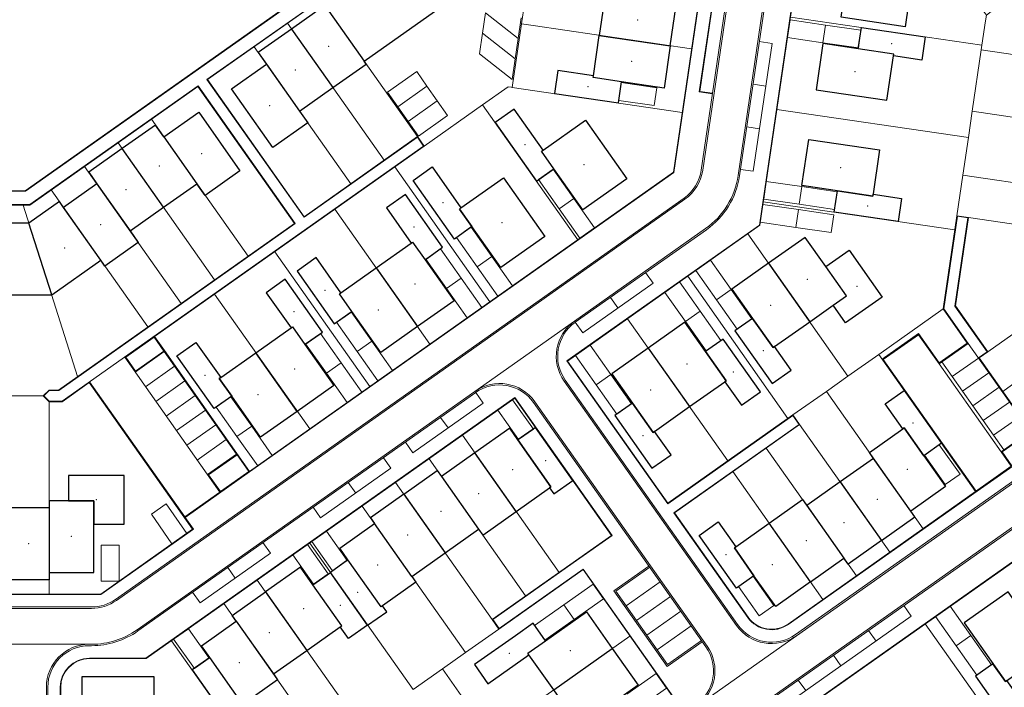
# Model space of a CAD drawing. Extents: x 168554 to 174410, y 515675 to 521218.
# Tile 78 of 110: x 172136 to 172273, y 518700 to 518793. Entities that reach past the tile are written whole.
import ezdxf

# ---------------------------------------------------------------- set-up
doc = ezdxf.new("R2010")
doc.units = 0
doc.header["$MEASUREMENT"] = 0
for name, color, linetype, lineweight in [('Algemeen - Fase 1A - 1070 Ondergrond  ontwerp bijgebouwen', 7, 'Continuous', 30), ('Algemeen - Fase 1A - 1070 Ondergrond  ontwerp hoofdgebouwen', 7, 'Continuous', 30), ('Algemeen - Fase 1A - 1070 Ondergrond - ontwerp', 7, 'Continuous', 9), ('Algemeen - Fase 1A - 1070 Ondergrond ontwerp parkeren eigen terrein', 7, 'Continuous', 13), ('Algemeen - Fase 1A - 1070 Ondergrond ontwerp parkeren eigen terrein appartement', 7, 'Continuous', 13), ('Deelgebied 1A - bijgebouwen', 253, 'Continuous', 9), ('Deelgebied 1A - grondgebonden woningen', 253, 'Continuous', 9)]:
    doc.layers.add(name, color=color, linetype=linetype, lineweight=lineweight)

msp = doc.modelspace()

# ---------------------------------------------------------------- linework, layer by layer
at = {"layer": 'Algemeen - Fase 1A - 1070 Ondergrond  ontwerp bijgebouwen'}
msp.add_line((172184.46, 518708.42), (172179.27, 518715.77), dxfattribs=at)
for points in [[(172250.93, 518796.09), (172256.87, 518795.22), (172256.9, 518795.47), (172259.87, 518795.03), (172259.4, 518791.82), (172250.49, 518793.13)], [(172253.32, 518791.7), (172262.22, 518790.39), (172261.75, 518787.18), (172257.79, 518787.76), (172257.83, 518788), (172252.88, 518788.73)], [(172211, 518785.71), (172210.52, 518782.5), (172219.43, 518781.19), (172219.86, 518784.16), (172215.91, 518784.74), (172215.94, 518784.98)], [(172204.89, 518780.35), (172202.23, 518778.47), (172208, 518770.3), (172210.45, 518772.03), (172208.72, 518774.48), (172208.92, 518774.63)], [(172193.45, 518772.28), (172197.48, 518766.56), (172197.28, 518766.41), (172199.01, 518763.96), (172196.56, 518762.23), (172190.79, 518770.4)], [(172249.97, 518768.94), (172254.92, 518768.22), (172254.95, 518768.46), (172258.91, 518767.88), (172258.44, 518764.67), (172249.54, 518765.98)], [(172189.74, 518768.43), (172187.08, 518766.56), (172190.54, 518761.66), (172190.74, 518761.8), (172192.47, 518759.35), (172194.92, 518761.08)], [(172251.61, 518760.68), (172256.22, 518754.15), (172251.12, 518750.54), (172249.39, 518753), (172251.23, 518754.29), (172248.34, 518758.38)], [(172177.27, 518759.64), (172174.62, 518757.77), (172179.81, 518750.41), (172182.26, 518752.14), (172180.53, 518754.6), (172180.73, 518754.74)], [(172172.98, 518756.62), (172170.33, 518754.74), (172173.79, 518749.84), (172173.99, 518749.98), (172175.72, 518747.53), (172178.17, 518749.26)], [(172238.13, 518751.17), (172235.68, 518749.44), (172240.87, 518742.09), (172243.52, 518743.96), (172241.22, 518747.23), (172241.01, 518747.09)], [(172234.04, 518748.29), (172231.59, 518746.56), (172234.47, 518742.48), (172234.27, 518742.33), (172236.58, 518739.06), (172239.23, 518740.94)], [(172160.52, 518747.82), (172163.98, 518742.92), (172163.78, 518742.78), (172165.51, 518740.33), (172163.06, 518738.6), (172157.87, 518745.95)], [(172259.3, 518741.11), (172264.49, 518733.76), (172262.04, 518732.03), (172259.3, 518735.91), (172259.1, 518735.76), (172256.65, 518739.24)], [(172221.38, 518739.36), (172218.93, 518737.63), (172224.11, 518730.27), (172226.77, 518732.15), (172224.46, 518735.41), (172224.26, 518735.27)], [(172207.87, 518735.95), (172205.42, 518734.22), (172210.03, 518727.68), (172209.83, 518727.54), (172210.41, 518726.72), (172213.06, 518728.59)], [(172150.49, 518729.25), (172142.74, 518729.25), (172142.74, 518725.75), (172146.29, 518725.75), (172146.29, 518722.5), (172150.49, 518722.5)], [(172233.36, 518722.81), (172235.81, 518719.33), (172235.6, 518719.19), (172238.34, 518715.31), (172235.89, 518713.58), (172230.7, 518720.93)], [(172207.53, 518708.67), (172205.08, 518706.94), (172199.36, 518702.91), (172201.23, 518700.25), (172206.95, 518704.29), (172206.81, 518704.49), (172209.26, 518706.22)], [(172162.44, 518703.9), (172159.99, 518702.17), (172164.83, 518695.3), (172165.18, 518694.81), (172167.83, 518696.69), (172167.26, 518697.5), (172167.05, 518697.36)], [(172271.67, 518703.03), (172269.22, 518701.3), (172274.41, 518693.94), (172277.07, 518695.82), (172273.61, 518700.72), (172273.4, 518700.58)]]:
    msp.add_lwpolyline(points, close=True, dxfattribs=at)
for points in [[(172184.46, 518708.42), (172187.12, 518710.29), (172186.54, 518711.11), (172186.34, 518710.96), (172181.72, 518717.5), (172179.27, 518715.77)], [(172184.46, 518708.42), (172181.81, 518706.54), (172180.65, 518708.18), (172180.86, 518708.32), (172176.82, 518714.04), (172179.27, 518715.77)]]:
    msp.add_lwpolyline(points, dxfattribs=at)
at = {"layer": 'Algemeen - Fase 1A - 1070 Ondergrond  ontwerp hoofdgebouwen'}
for p, q in [((172178.51, 518794.78), (172173.86, 518791.5)), ((172178.51, 518794.78), (172183.99, 518787.02)), ((172226.66, 518789.17), (172227.49, 518794.81)), ((172173.86, 518791.5), (172179.62, 518783.33)), ((172216.77, 518790.62), (172226.66, 518789.17)), ((172170.35, 518786.58), (172174.96, 518780.04)), ((172174.96, 518780.04), (172179.62, 518783.33)), ((172156.04, 518776.48), (172160.65, 518769.94)), ((172155.99, 518766.65), (172150.23, 518774.83)), ((172155.99, 518766.65), (172160.65, 518769.94)), ((172146.72, 518769.91), (172142.06, 518766.62)), ((172146.72, 518769.91), (172151.33, 518763.37)), ((172147.25, 518759.27), (172142.06, 518766.62)), ((172151.33, 518763.37), (172155.99, 518766.65)), ((172137.23, 518764.44), (172132.09, 518764.44)), ((172140.41, 518754.44), (172137.23, 518764.44)), ((172140.41, 518754.44), (172147.25, 518759.27)), ((172185.64, 518758.2), (172191.4, 518750.03)), ((172240.35, 518758.86), (172246.12, 518750.69)), ((172223.6, 518747.04), (172229.37, 518738.87)), ((172174.65, 518738.21), (172168.88, 518746.38)), ((172199.41, 518732.42), (172194.75, 518729.14)), ((172205.17, 518724.25), (172199.41, 518732.42)), ((172255.02, 518731.66), (172250.36, 518728.37)), ((172260.2, 518724.31), (172255.02, 518731.66)), ((172194.75, 518729.14), (172199.94, 518721.78)), ((172250.36, 518728.37), (172245.7, 518725.09)), ((172250.36, 518728.37), (172256.12, 518720.2)), ((172189.51, 518726.67), (172195.28, 518718.5)), ((172140.04, 518724.75), (172134.34, 518724.75)), ((172140.04, 518724.75), (172140.04, 518715.75)), ((172245.7, 518725.09), (172250.89, 518717.73)), ((172190.62, 518715.21), (172185.43, 518722.57)), ((172246.23, 518714.45), (172240.47, 518722.62)), ((172195.28, 518718.5), (172199.94, 518721.78)), ((172190.62, 518715.21), (172195.28, 518718.5)), ((172246.23, 518714.45), (172250.89, 518717.73)), ((172170.23, 518713.06), (172176, 518704.89)), ((172166.15, 518708.96), (172171.34, 518701.61)), ((172171.34, 518701.61), (172176, 518704.89)), ((172210.41, 518699.39), (172218.58, 518705.15))]:
    msp.add_line(p, q, dxfattribs=at)
for points in [[(172183.99, 518787.02), (172194.57, 518794.49), (172198.27, 518819.67), (172187.89, 518821.2)], [(172218.59, 518796.12), (172217.6, 518796.26), (172216.77, 518790.62)], [(172173.86, 518791.5), (172169.2, 518788.21), (172170.35, 518786.58)], [(172226.66, 518789.17), (172225.8, 518783.28), (172219.86, 518784.16), (172215.91, 518784.74), (172215.94, 518784.98), (172216.77, 518790.62)], [(172174.96, 518780.04), (172176.12, 518778.41), (172171.25, 518774.98), (172165.49, 518783.15), (172170.35, 518786.58)], [(172179.62, 518783.33), (172184.28, 518786.61), (172183.99, 518787.02)], [(172156.04, 518776.48), (172160.9, 518779.91), (172166.66, 518771.74), (172161.8, 518768.31), (172160.65, 518769.94)], [(172156.04, 518776.48), (172154.88, 518778.11), (172150.23, 518774.83)], [(172150.23, 518774.83), (172145.57, 518771.54), (172146.72, 518769.91)], [(172142.06, 518766.62), (172141.49, 518767.44), (172137.23, 518764.44)], [(172151.33, 518763.37), (172152.48, 518761.73), (172147.83, 518758.45), (172147.25, 518759.27)], [(172185.64, 518758.2), (172190.54, 518761.66), (172190.74, 518761.8), (172192.47, 518759.35), (172196.51, 518753.63), (172191.4, 518750.03)], [(172246.12, 518750.69), (172249.39, 518753), (172251.23, 518754.29), (172248.34, 518758.38), (172245.46, 518762.46), (172240.35, 518758.86)], [(172191.4, 518750.03), (172186.29, 518746.42), (172182.26, 518752.14), (172180.53, 518754.6), (172180.73, 518754.74), (172185.64, 518758.2)], [(172240.35, 518758.86), (172235.25, 518755.26), (172238.13, 518751.17), (172241.01, 518747.09), (172241.22, 518747.23), (172246.12, 518750.69)], [(172132.09, 518754.97), (172132.09, 518754.44), (172140.41, 518754.44)], [(172168.88, 518746.38), (172173.79, 518749.84), (172173.99, 518749.98), (172175.72, 518747.53), (172179.76, 518741.81), (172174.65, 518738.21)], [(172229.37, 518738.87), (172234.27, 518742.33), (172234.47, 518742.48), (172231.59, 518746.56), (172228.71, 518750.65), (172223.6, 518747.04)], [(172223.6, 518747.04), (172218.5, 518743.44), (172221.38, 518739.36), (172224.26, 518735.27), (172224.46, 518735.41), (172229.37, 518738.87)], [(172174.65, 518738.21), (172169.54, 518734.61), (172165.51, 518740.33), (172163.78, 518742.78), (172163.98, 518742.92), (172168.88, 518746.38)], [(172205.17, 518724.25), (172209.83, 518727.54), (172210.03, 518727.68), (172205.42, 518734.22), (172204.27, 518735.85), (172199.41, 518732.42)], [(172255.02, 518731.66), (172254.44, 518732.48), (172259.1, 518735.76), (172259.3, 518735.91), (172262.04, 518732.03), (172265.07, 518727.74), (172260.2, 518724.31)], [(172189.51, 518726.67), (172194.17, 518729.95), (172194.75, 518729.14)], [(172189.51, 518726.67), (172184.86, 518723.38), (172185.43, 518722.57)], [(172140.04, 518715.75), (172146.29, 518715.75), (172146.29, 518722.5), (172146.29, 518725.75), (172142.74, 518725.75), (172140.04, 518725.75), (172140.04, 518724.75)], [(172240.47, 518722.62), (172245.12, 518725.91), (172245.7, 518725.09)], [(172199.94, 518721.78), (172200.51, 518720.97), (172205.17, 518724.25)], [(172256.12, 518720.2), (172260.78, 518723.49), (172260.2, 518724.31)], [(172190.62, 518715.21), (172191.2, 518714.39), (172186.54, 518711.11), (172186.34, 518710.96), (172181.72, 518717.5), (172180.57, 518719.14), (172185.43, 518722.57)], [(172246.23, 518714.45), (172241.37, 518711.02), (172238.34, 518715.31), (172235.6, 518719.19), (172235.81, 518719.33), (172240.47, 518722.62)], [(172256.12, 518720.2), (172251.46, 518716.92), (172250.89, 518717.73)], [(172176, 518704.89), (172180.65, 518708.18), (172180.86, 518708.32), (172176.82, 518714.04), (172175.09, 518716.49), (172170.23, 518713.06)], [(172140.04, 518715.75), (172140.04, 518714.75), (172134.34, 518714.75), (172134.34, 518715.75)], [(172166.15, 518708.96), (172165.57, 518709.78), (172170.23, 518713.06)], [(172210.41, 518699.39), (172206.95, 518704.29), (172206.81, 518704.49), (172209.26, 518706.22), (172214.98, 518710.26), (172218.58, 518705.15)], [(172171.34, 518701.61), (172171.91, 518700.79), (172167.26, 518697.5), (172167.05, 518697.36), (172162.44, 518703.9), (172161.29, 518705.53), (172166.15, 518708.96)], [(172218.58, 518705.15), (172222.19, 518700.04), (172216.47, 518696.01), (172214.02, 518694.28), (172213.87, 518694.48), (172210.41, 518699.39)], [(172144.66, 518695.3), (172144.66, 518701.25), (172154.66, 518701.25), (172154.66, 518695.3), (172153.66, 518695.3)]]:
    msp.add_lwpolyline(points, dxfattribs=at)
for points in [[(172247.93, 518789.46), (172246.99, 518783.03), (172256.88, 518781.57), (172257.79, 518787.76), (172257.83, 518788), (172252.88, 518788.73)], [(172214.85, 518778.81), (172220.61, 518770.63), (172214.48, 518766.31), (172210.45, 518772.03), (172208.72, 518774.48), (172208.92, 518774.63)], [(172245.97, 518776.1), (172255.86, 518774.65), (172254.92, 518768.22), (172245.02, 518769.67)], [(172203.41, 518770.74), (172209.17, 518762.56), (172203.04, 518758.24), (172199.01, 518763.96), (172197.28, 518766.41), (172197.48, 518766.56)], [(172273.77, 518713.07), (172267.64, 518708.75), (172273.4, 518700.58), (172279.53, 518704.9)]]:
    msp.add_lwpolyline(points, close=True, dxfattribs=at)
at = {"layer": 'Algemeen - Fase 1A - 1070 Ondergrond - ontwerp'}
for p, q in [((172230.99, 518771.84), (172242.11, 518847.49)), ((172231.19, 518771.81), (172242.31, 518847.47)), ((172239.1, 518764.17), (172246.95, 518817.56)), ((172239.16, 518764.14), (172247, 518817.49)), ((172233.42, 518814.51), (172227.11, 518771.54)), ((172227.16, 518771.51), (172233.48, 518814.5)), ((172236.14, 518771.08), (172242.46, 518814.12)), ((172236.33, 518771.06), (172242.66, 518814.09)), ((172234.88, 518811.07), (172230.71, 518782.75)), ((172234.93, 518811), (172230.78, 518782.8)), ((172182.99, 518801.61), (172136.72, 518768.97)), ((172183.04, 518801.57), (172136.74, 518768.91)), ((172184.78, 518800.5), (172162.04, 518784.46)), ((172184.84, 518800.47), (172162.13, 518784.45)), ((172240.86, 518789.49), (172238.24, 518771.68)), ((172239.08, 518789.75), (172240.86, 518789.49)), ((172162.04, 518784.46), (172175.59, 518765.26)), ((172162.13, 518784.45), (172175.6, 518765.34)), ((172239.99, 518783.55), (172238.21, 518783.81)), ((172160.82, 518783.6), (172137.34, 518767.03)), ((172160.8, 518783.51), (172137.36, 518766.97)), ((172174.28, 518764.41), (172160.8, 518783.51)), ((172174.36, 518764.39), (172160.82, 518783.6)), ((172230.71, 518782.75), (172232.55, 518782.48)), ((172230.78, 518782.8), (172232.56, 518782.54)), ((172239.12, 518777.61), (172237.34, 518777.88)), ((172175.59, 518765.26), (172191.4, 518776.41)), ((172175.6, 518765.34), (172191.42, 518776.5)), ((172191.4, 518776.41), (172192.27, 518775.19)), ((172191.42, 518776.5), (172192.35, 518775.17)), ((172192.27, 518775.19), (172141.85, 518739.62)), ((172192.35, 518775.17), (172154.74, 518748.64)), ((172167.99, 518729.77), (172227.16, 518771.51)), ((172227.11, 518771.54), (172168, 518729.85)), ((172238.24, 518771.68), (172236.46, 518771.94)), ((172136.74, 518768.91), (172121.59, 518768.91)), ((172136.72, 518768.97), (172121.8, 518768.97)), ((172149.31, 518712.01), (172228.6, 518767.94)), ((172149.43, 518711.85), (172228.71, 518767.78)), ((172137.34, 518767.03), (172123.33, 518767.03)), ((172137.36, 518766.97), (172123.39, 518766.97)), ((172266.65, 518765.48), (172264.73, 518752.48)), ((172266.7, 518765.41), (172264.8, 518752.5)), ((172266.37, 518752.88), (172268.18, 518765.2)), ((172266.43, 518752.9), (172268.25, 518765.25)), ((172268.25, 518765.25), (172266.65, 518765.48)), ((172268.18, 518765.2), (172266.7, 518765.41)), ((172141.36, 518741.18), (172174.28, 518764.41)), ((172141.38, 518741.12), (172174.36, 518764.39)), ((172212.26, 518745.24), (172239.1, 518764.17)), ((172212.34, 518745.22), (172239.16, 518764.14)), ((172213.31, 518750.8), (172231.59, 518763.7)), ((172213.42, 518750.63), (172231.71, 518763.53)), ((172321.23, 518761.24), (172244.25, 518706.93)), ((172223.23, 518757.55), (172224.27, 518756.08)), ((172224.27, 518756.08), (172214.46, 518749.16)), ((172219.36, 518752.62), (172218.33, 518754.09)), ((172264.73, 518752.48), (172268.08, 518747.73)), ((172264.8, 518752.5), (172268.19, 518747.69)), ((172270.86, 518746.52), (172266.37, 518752.88)), ((172270.94, 518746.51), (172266.43, 518752.9)), ((172199.42, 518741), (172213.31, 518750.8)), ((172214.46, 518749.16), (172213.42, 518750.63)), ((172154.69, 518748.55), (172150.72, 518745.76)), ((172156.05, 518746.62), (172154.69, 518748.55)), ((172156.13, 518746.68), (172154.74, 518748.64)), ((172261.3, 518749.04), (172256.23, 518745.47)), ((172256.37, 518745.44), (172261.28, 518748.9)), ((172261.28, 518748.9), (172264.15, 518744.83)), ((172264.17, 518744.97), (172261.3, 518749.04)), ((172152.08, 518743.83), (172156.05, 518746.62)), ((172166.33, 518732.22), (172156.13, 518746.68)), ((172300.41, 518746.79), (172244.14, 518707.1)), ((172264.15, 518744.83), (172268.19, 518747.69)), ((172268.08, 518747.73), (172264.17, 518744.97)), ((172268.19, 518747.69), (172276.84, 518735.43)), ((172150.58, 518745.78), (172163.85, 518726.97)), ((172150.72, 518745.76), (172152.08, 518743.83)), ((172156.1, 518746.54), (172152.06, 518743.69)), ((172166.19, 518732.24), (172156.1, 518746.54)), ((172226.31, 518725.32), (172212.26, 518745.24)), ((172226.33, 518725.4), (172212.34, 518745.22)), ((172256.23, 518745.47), (172269.25, 518727.02)), ((172269.31, 518727.11), (172256.37, 518745.44)), ((172269.63, 518745.64), (172266, 518743.08)), ((172269.63, 518745.65), (172270.86, 518746.52)), ((172269.74, 518745.66), (172270.94, 518746.51)), ((172276.98, 518735.4), (172269.74, 518745.66)), ((172153.5, 518741.65), (172157.55, 518744.5)), ((172236.05, 518708.49), (172212.03, 518742.55)), ((172271.07, 518743.6), (172267.44, 518741.03)), ((172139.23, 518740.37), (172140.04, 518741.18)), ((172139.31, 518740.37), (172140.06, 518741.12)), ((172140.04, 518741.18), (172140.04, 518741.18)), ((172140.04, 518741.18), (172141.36, 518741.18)), ((172140.06, 518741.12), (172141.38, 518741.12)), ((172145.63, 518742.22), (172141.87, 518739.56)), ((172160.04, 518721.79), (172145.63, 518742.22)), ((172158.95, 518723.51), (172145.68, 518742.32)), ((172154.94, 518739.6), (172158.99, 518742.46)), ((172235.89, 518708.38), (172211.86, 518742.43)), ((172272.51, 518741.56), (172268.88, 518738.99)), ((172140.04, 518739.56), (172139.23, 518740.37)), ((172140.06, 518739.62), (172139.31, 518740.37)), ((172152.31, 518707.76), (172199.42, 518741)), ((172152.42, 518707.6), (172199.53, 518740.83)), ((172153.54, 518703.81), (172205.01, 518740.12)), ((172204.99, 518740.03), (172153.56, 518703.75)), ((172156.38, 518737.56), (172160.43, 518740.41)), ((172200.57, 518739.36), (172199.53, 518740.83)), ((172218.47, 518720.93), (172204.99, 518740.03)), ((172205.01, 518740.12), (172218.55, 518720.91)), ((172141.87, 518739.56), (172140.04, 518739.56)), ((172141.85, 518739.62), (172140.06, 518739.62)), ((172157.82, 518735.52), (172161.87, 518738.37)), ((172190.76, 518732.44), (172200.57, 518739.36)), ((172207.61, 518739.44), (172231.64, 518705.38)), ((172207.78, 518739.55), (172231.8, 518705.49)), ((172273.96, 518739.51), (172270.32, 518736.95)), ((172195.67, 518735.9), (172194.63, 518737.37)), ((172243.76, 518737.62), (172226.31, 518725.32)), ((172243.77, 518737.71), (172226.33, 518725.4)), ((172244.62, 518736.4), (172243.76, 518737.62)), ((172244.71, 518736.38), (172243.77, 518737.71)), ((172275.4, 518737.47), (172271.76, 518734.91)), ((172159.26, 518733.48), (172163.31, 518736.33)), ((172227.18, 518724.09), (172244.62, 518736.4)), ((172227.26, 518724.08), (172244.71, 518736.38)), ((172160.71, 518731.43), (172164.75, 518734.29)), ((172276.84, 518735.43), (172272.79, 518732.58)), ((172272.93, 518732.55), (172276.89, 518735.35)), ((172189.73, 518733.92), (172190.76, 518732.44)), ((172278.35, 518733.36), (172269.45, 518727.08)), ((172162.15, 518729.39), (172166.19, 518732.24)), ((172166.25, 518732.16), (172162.29, 518729.37)), ((172167.9, 518729.82), (172166.25, 518732.16)), ((172168, 518729.85), (172166.33, 518732.22)), ((172187.7, 518730.28), (172186.66, 518731.75)), ((172274.21, 518730.56), (172272.79, 518732.58)), ((172274.29, 518730.62), (172272.93, 518732.55)), ((172177.89, 518723.37), (172187.7, 518730.28)), ((172269.23, 518727.05), (172274.21, 518730.56)), ((172159.01, 518723.43), (172167.99, 518729.77)), ((172162.29, 518729.37), (172163.94, 518727.03)), ((172163.94, 518727.03), (172167.9, 518729.82)), ((172182.8, 518726.82), (172181.76, 518728.29)), ((172158.95, 518723.51), (172163.85, 518726.97)), ((172209.08, 518676), (172281.17, 518726.86)), ((172209.19, 518675.84), (172281.29, 518726.7)), ((172269.25, 518727.02), (172243.1, 518708.57)), ((172269.45, 518727.08), (172243.13, 518708.52)), ((172176.86, 518724.84), (172177.89, 518723.37)), ((172241.72, 518694.21), (172286.76, 518725.98)), ((172241.8, 518694.19), (172286.75, 518725.9)), ((172241.8, 518694.19), (172286.75, 518725.9)), ((172160.16, 518721.8), (172159.01, 518723.43)), ((172237.47, 518709.5), (172227.18, 518724.09)), ((172237.52, 518709.53), (172227.26, 518724.08)), ((172147.24, 518712.75), (172160.04, 518721.79)), ((172147.25, 518712.69), (172160.16, 518721.8)), ((172213.57, 518717.47), (172218.47, 518720.93)), ((172218.55, 518720.91), (172213.6, 518717.42)), ((172170.91, 518718.44), (172169.87, 518719.91)), ((172161.1, 518711.52), (172170.91, 518718.44)), ((172166, 518714.98), (172164.97, 518716.45)), ((172201.84, 518709.2), (172213.57, 518717.47)), ((172213.6, 518717.42), (172201.92, 518709.18)), ((172218.79, 518713.19), (172223.69, 518716.65)), ((172219.07, 518713.14), (172223.81, 518716.48)), ((172214.5, 518716.15), (172202.77, 518707.87)), ((172202.79, 518707.96), (172214.51, 518716.23)), ((172227.57, 518697.61), (172214.5, 518716.15)), ((172214.51, 518716.23), (172227.66, 518697.6)), ((172220.51, 518711.1), (172225.25, 518714.44)), ((172127.39, 518712.75), (172147.24, 518712.75)), ((172127.39, 518712.69), (172147.25, 518712.69)), ((172160.06, 518712.99), (172161.1, 518711.52)), ((172226.22, 518702.65), (172218.79, 518713.19)), ((172226.27, 518702.93), (172219.07, 518713.14)), ((172221.95, 518709.05), (172226.69, 518712.4)), ((172127.39, 518710.95), (172145.97, 518710.95)), ((172259.22, 518711.13), (172260.26, 518709.66)), ((172127.39, 518710.75), (172145.97, 518710.75)), ((172223.39, 518707.01), (172228.13, 518710.35)), ((172260.26, 518709.66), (172240.65, 518695.83)), ((172202.77, 518707.87), (172201.84, 518709.2)), ((172201.92, 518709.18), (172202.79, 518707.96)), ((172224.83, 518704.97), (172229.57, 518708.31)), ((172230.36, 518697.13), (172244.25, 518706.93)), ((172255.36, 518706.2), (172254.32, 518707.67)), ((172128.66, 518705.75), (172145.66, 518705.75)), ((172145.66, 518705.75), (172145.97, 518705.75)), ((172145.66, 518705.55), (172145.97, 518705.55)), ((172231.13, 518706.11), (172226.22, 518702.65)), ((172231.01, 518706.27), (172226.27, 518702.93)), ((172250.46, 518702.74), (172249.42, 518704.22)), ((172145.66, 518703.81), (172153.54, 518703.81)), ((172153.56, 518703.75), (172145.66, 518703.75)), ((172245.55, 518699.29), (172244.52, 518700.76)), ((172139.66, 518638.76), (172139.66, 518699.75)), ((172139.86, 518638.76), (172139.86, 518699.75)), ((172141.6, 518675.77), (172141.6, 518699.75)), ((172141.66, 518699.75), (172141.66, 518675.83))]:
    msp.add_line(p, q, dxfattribs=at)
at = {"layer": 'Algemeen - Fase 1A - 1070 Ondergrond - ontwerp', "flags": 128}
msp.add_lwpolyline([(172278.36, 518733.44), (172269.74, 518745.66), (172270.94, 518746.51), (172266.43, 518752.9), (172268.25, 518765.25), (172266.65, 518765.48), (172264.74, 518752.49), (172255.75, 518746.15), (172269.25, 518727.02), (172243.1, 518708.57, -0.414214), (172237.52, 518709.53), (172227.26, 518724.08), (172244.71, 518736.38), (172243.77, 518737.71), (172226.33, 518725.4), (172212.34, 518745.22), (172239.16, 518764.14), (172247, 518817.49), (172272.91, 518813.68), (172270.07, 518794.34), (172270.75, 518793.42), (172271.67, 518794.11), (172274.51, 518813.45)], format="xyb", dxfattribs=at)
for points in [[(172184.84, 518800.47), (172162.13, 518784.45), (172175.6, 518765.34), (172191.42, 518776.5), (172192.35, 518775.17), (172154.74, 518748.64), (172168, 518729.85), (172227.11, 518771.54), (172233.42, 518814.51)], [(172206.76, 518797.86), (172205.93, 518792.22)], [(172177.94, 518795.6), (172191.42, 518776.5)], [(172173.28, 518792.31), (172186.76, 518773.21)], [(172205.93, 518792.22), (172204.63, 518783.36)], [(172270.13, 518789.23), (172243.42, 518793.15)], [(172270.13, 518789.23), (172270.04, 518788.58)], [(172168.62, 518789.03), (172182.1, 518769.92)], [(172270.04, 518788.58), (172268.78, 518780.03)], [(172292.8, 518785.24), (172270.04, 518788.58)], [(172204.63, 518783.36), (172228.33, 518779.88)], [(172200.5, 518780.92), (172192.35, 518775.17)], [(172200.5, 518780.92), (172213.76, 518762.13)], [(172268.24, 518776.37), (172241.53, 518780.29)], [(172268.78, 518780.03), (172268.24, 518776.37)], [(172291.54, 518776.68), (172268.78, 518780.03)], [(172154.31, 518778.93), (172167.78, 518759.82)], [(172149.65, 518775.64), (172163.13, 518756.54)], [(172268.24, 518776.37), (172267.47, 518771.12)], [(172144.99, 518772.36), (172158.47, 518753.25)], [(172188.25, 518772.28), (172201.51, 518753.48)], [(172267.47, 518771.12), (172266.65, 518765.48)], [(172290.23, 518767.78), (172267.47, 518771.12)], [(172140.33, 518769.07), (172153.81, 518749.97)], [(172266.35, 518763.5), (172239.64, 518767.43)], [(172136.43, 518766.97), (172144.02, 518743.06)], [(172179.87, 518766.37), (172193.13, 518747.58)], [(172289.4, 518762.14), (172268.25, 518765.25)], [(172237.47, 518762.95), (172251.45, 518743.13)], [(172171.5, 518760.46), (172184.75, 518741.67)], [(172289.17, 518759.36), (172270.94, 518746.51)], [(172229.1, 518757.04), (172243.08, 518737.22)], [(172163.12, 518754.55), (172176.38, 518735.76)], [(172220.72, 518751.13), (172234.7, 518731.31)], [(172255.75, 518746.15), (172251.45, 518743.13)], [(172272.79, 518732.58), (172264.15, 518744.83)], [(172273.2, 518732.86), (172264.55, 518745.12)], [(172251.45, 518743.13), (172248.43, 518740.99)], [(172139.23, 518740.37), (172140.04, 518739.56)], [(172248.43, 518740.99), (172243.77, 518737.71)], [(172248.43, 518740.99), (172261.93, 518721.85)], [(172140.04, 518712.75), (172140.04, 518739.56)], [(172244.71, 518736.38), (172257.27, 518718.57)], [(172211.15, 518715.77), (172197.68, 518734.87)], [(172240.05, 518733.1), (172252.62, 518715.28)], [(172206.5, 518712.48), (172193.02, 518731.59)], [(172235.39, 518729.81), (172247.96, 518712)], [(172201.84, 518709.2), (172188.36, 518728.3)], [(172198.12, 518704.59), (172183.7, 518725.02)], [(172190.8, 518699.43), (172176.39, 518719.86)], [(172183.49, 518694.27), (172169.08, 518714.7)], [(172269.29, 518698.59), (172262.23, 518708.6)], [(172202.77, 518707.87), (172198.12, 518704.59)], [(172221.04, 518706.88), (172201.42, 518693.05)], [(172164.83, 518695.3), (172157.11, 518706.25)], [(172198.12, 518704.59), (172194.89, 518702.31)], [(172194.89, 518702.31), (172190.8, 518699.43)], [(172201.42, 518693.05), (172194.89, 518702.31)]]:
    msp.add_lwpolyline(points, dxfattribs=at)
at = {"layer": 'Algemeen - Fase 1A - 1070 Ondergrond - ontwerp'}
for points in [[(172270.13, 518789.23), (172270.63, 518792.62), (172270.75, 518793.42)], [(172205.93, 518792.22), (172207.53, 518791.98), (172229.63, 518788.73)], [(172200.5, 518780.92), (172204.07, 518783.44), (172204.48, 518783.38), (172204.63, 518783.36)], [(172273.03, 518741), (172274.23, 518741.85), (172292.45, 518754.7)], [(172139.23, 518740.37), (172134.34, 518740.37)], [(172164.42, 518711.41), (172177.21, 518693.28)]]:
    msp.add_lwpolyline(points, dxfattribs=at)
at = {"layer": 'Algemeen - Fase 1A - 1070 Ondergrond - ontwerp', "flags": 128}
for points in [[(172174.28, 518764.41), (172141.36, 518741.18), (172140.04, 518741.18), (172139.23, 518740.37), (172140.04, 518739.56), (172141.87, 518739.56), (172145.63, 518742.22), (172160.04, 518721.79), (172147.24, 518712.75), (172127.39, 518712.75, -0.414214), (172123.39, 518716.75), (172123.39, 518766.97), (172137.36, 518766.97), (172160.8, 518783.51)], [(172218.47, 518720.93), (172201.84, 518709.2), (172202.77, 518707.87), (172214.5, 518716.15), (172227.57, 518697.61), (172197.54, 518676.43), (172197.54, 518673.11), (172183.31, 518673.11), (172183.31, 518680.46), (172179.78, 518684.61), (172178.83, 518684.61), (172178.83, 518690.98), (172177.21, 518693.28), (172177.21, 518684.61), (172167.16, 518684.61), (172167.16, 518689.6), (172165.54, 518689.6), (172165.54, 518675.83), (172141.66, 518675.83), (172141.66, 518699.75, -0.414214), (172145.66, 518703.75), (172153.56, 518703.75), (172204.99, 518740.03)]]:
    msp.add_lwpolyline(points, format="xyb", close=True, dxfattribs=at)
at = {"layer": 'Algemeen - Fase 1A - 1070 Ondergrond - ontwerp'}
for centre, radius, start, end in [((172225.25, 518772.68), 5.8, 305.2013, 351.6398), ((172225.25, 518772.68), 6, 305.2013, 351.6398), ((172225.25, 518772.68), 11, 305.2013, 351.6398), ((172225.25, 518772.68), 11.2, 305.2013, 351.6398), ((172216.77, 518745.89), 6, 125.2013, 215.2013), ((172216.77, 518745.89), 5.8, 125.2013, 215.2013), ((172202.87, 518736.09), 6, 35.2013, 125.2013), ((172202.87, 518736.09), 5.8, 35.2013, 125.2013), ((172145.97, 518716.75), 5.8, 270, 305.2013), ((172145.97, 518716.75), 6, 270, 305.2013), ((172240.79, 518711.84), 4, 215.2013, 305.2013), ((172240.79, 518711.84), 6, 215.2013, 305.2013), ((172240.79, 518711.84), 5.8, 215.2013, 305.2013), ((172240.79, 518711.84), 4.06, 215.2013, 305.2013), ((172145.97, 518716.75), 11, 270, 305.2013), ((172145.97, 518716.75), 11.2, 270, 305.2013), ((172145.66, 518699.75), 6, 90, 180), ((172145.66, 518699.75), 5.8, 90, 180), ((172226.9, 518702.04), 6, 305.2013, 35.2013), ((172226.9, 518702.04), 5.8, 305.2013, 35.2013), ((172145.66, 518699.75), 4.06, 90, 180), ((172145.66, 518699.75), 4, 90, 180)]:
    msp.add_arc(centre, radius, start, end, dxfattribs=at)
at = {"layer": 'Algemeen - Fase 1A - 1070 Ondergrond ontwerp parkeren eigen terrein'}
for p, q in [((172228.81, 518750.72), (172230.85, 518752.16)), ((172180.75, 518744.96), (172178.71, 518743.52)), ((172211.83, 518711.25), (172213.28, 518709.21)), ((172268.59, 518706.97), (172266.54, 518705.53))]:
    msp.add_line(p, q, dxfattribs=at)
for points in [[(172247.95, 518789.58), (172243, 518790.31), (172243.37, 518792.78), (172248.31, 518792.06)], [(172248.31, 518792.06), (172253.26, 518791.33), (172252.9, 518788.86), (172247.95, 518789.58)], [(172247.95, 518789.58), (172248.31, 518792.06)], [(172211.19, 518766.43), (172208.3, 518770.52), (172210.35, 518771.96), (172213.23, 518767.87)], [(172245.01, 518769.55), (172240.06, 518770.27), (172239.7, 518767.8), (172244.64, 518767.07)], [(172244.64, 518767.07), (172249.59, 518766.35), (172249.95, 518768.82), (172245.01, 518769.55)], [(172244.64, 518767.07), (172245.01, 518769.55)], [(172211.19, 518766.43), (172213.23, 518767.87)], [(172213.23, 518767.87), (172216.11, 518763.79), (172214.07, 518762.35), (172211.19, 518766.43)], [(172244.17, 518763.86), (172239.22, 518764.59), (172239.59, 518767.06), (172244.53, 518766.33)], [(172244.17, 518763.86), (172249.12, 518763.13), (172249.48, 518765.6), (172244.53, 518766.33)], [(172244.17, 518763.86), (172244.53, 518766.33)], [(172201.79, 518759.8), (172198.91, 518763.89), (172196.86, 518762.45), (172199.75, 518758.36)], [(172197.5, 518756.78), (172194.62, 518760.86), (172192.57, 518759.42), (172195.46, 518755.34)], [(172199.75, 518758.36), (172201.79, 518759.8)], [(172199.75, 518758.36), (172202.63, 518754.28), (172204.67, 518755.72), (172201.79, 518759.8)], [(172235.14, 518755.19), (172232.26, 518759.27), (172230.22, 518757.83), (172233.1, 518753.75)], [(172197.5, 518756.78), (172200.38, 518752.69), (172198.34, 518751.25), (172195.46, 518755.34)], [(172195.46, 518755.34), (172197.5, 518756.78)], [(172228.81, 518750.72), (172225.93, 518754.8), (172227.97, 518756.25), (172230.85, 518752.16)], [(172235.14, 518755.19), (172233.1, 518753.75)], [(172235.14, 518755.19), (172238.03, 518751.1), (172235.98, 518749.66), (172233.1, 518753.75)], [(172230.85, 518752.16), (172233.74, 518748.07), (172231.69, 518746.63), (172228.81, 518750.72)], [(172185.04, 518747.99), (172182.16, 518752.07), (172180.11, 518750.63), (172183, 518746.54)], [(172180.75, 518744.96), (172177.87, 518749.05), (172175.82, 518747.6), (172178.71, 518743.52)], [(172183, 518746.54), (172185.04, 518747.99)], [(172183, 518746.54), (172185.88, 518742.46), (172187.92, 518743.9), (172185.04, 518747.99)], [(172218.39, 518743.37), (172215.51, 518747.45), (172213.47, 518746.01), (172216.35, 518741.93)], [(172180.75, 518744.96), (172183.63, 518740.87), (172181.59, 518739.43), (172178.71, 518743.52)], [(172218.39, 518743.37), (172216.35, 518741.93)], [(172216.35, 518741.93), (172219.23, 518737.84), (172221.28, 518739.28), (172218.39, 518743.37)], [(172168.29, 518736.17), (172165.4, 518740.25), (172163.36, 518738.81), (172166.24, 518734.73)], [(172168.29, 518736.17), (172171.17, 518732.08), (172169.13, 518730.64), (172166.24, 518734.73)], [(172166.24, 518734.73), (172168.29, 518736.17)], [(172211.83, 518711.25), (172215.92, 518714.13), (172217.36, 518712.09), (172213.28, 518709.21)], [(172213.28, 518709.21), (172209.19, 518706.32), (172207.75, 518708.37), (172211.83, 518711.25)], [(172268.59, 518706.97), (172265.71, 518711.05), (172263.66, 518709.61), (172266.54, 518705.53)], [(172266.54, 518705.53), (172269.43, 518701.44), (172271.47, 518702.88), (172268.59, 518706.97)], [(172220.63, 518698.79), (172224.71, 518701.67), (172226.15, 518699.63), (172222.07, 518696.75)]]:
    msp.add_lwpolyline(points, dxfattribs=at)
for points in [[(172219.84, 518784.03), (172219.48, 518781.56), (172224.43, 518780.83), (172224.79, 518783.3)], [(172204.68, 518739.82), (172207.57, 518735.73), (172205.52, 518734.29), (172202.64, 518738.38)], [(172264.18, 518733.54), (172267.07, 518729.45), (172265.02, 518728.01), (172262.14, 518732.1)], [(172156.35, 518725.3), (172159.23, 518721.21), (172157.18, 518719.77), (172154.3, 518723.86)], [(172178.74, 518721.51), (172176.7, 518720.07), (172179.58, 518715.99), (172181.62, 518717.43)], [(172149.79, 518719.55), (172149.79, 518714.55), (172147.29, 518714.55), (172147.29, 518719.55)], [(172176.08, 518719.64), (172178.97, 518715.56), (172176.92, 518714.11), (172174.04, 518718.2)], [(172238.24, 518715.24), (172241.12, 518711.15), (172239.08, 518709.71), (172236.2, 518713.8)], [(172159.46, 518707.91), (172157.41, 518706.47), (172160.3, 518702.38), (172162.34, 518703.82)]]:
    msp.add_lwpolyline(points, close=True, dxfattribs=at)
at = {"layer": 'Algemeen - Fase 1A - 1070 Ondergrond ontwerp parkeren eigen terrein appartement'}
for p, q in [((172205.44, 518790.19), (172205.02, 518787.33)), ((172192.74, 518783.55), (172194.18, 518781.51))]:
    msp.add_line(p, q, dxfattribs=at)
for points in [[(172200.49, 518790.91), (172200.91, 518793.77)], [(172200.91, 518793.77), (172205.44, 518790.19)], [(172205.86, 518793.04), (172205.44, 518790.19)], [(172205.02, 518787.33), (172204.6, 518784.47), (172200.07, 518788.06), (172200.49, 518790.91)], [(172205.02, 518787.33), (172200.49, 518790.91)], [(172192.74, 518783.55), (172191.3, 518785.59), (172187.21, 518782.71), (172188.66, 518780.67)], [(172192.74, 518783.55), (172188.66, 518780.67)], [(172194.18, 518781.51), (172195.62, 518779.46), (172191.54, 518776.58), (172190.1, 518778.62)], [(172190.1, 518778.62), (172194.18, 518781.51)], [(172188.66, 518780.67), (172190.1, 518778.62)]]:
    msp.add_lwpolyline(points, dxfattribs=at)
at = {"layer": 'Deelgebied 1A - bijgebouwen'}
for p in [(172257.53, 518789.45), (172215.21, 518783.46), (172206.42, 518775.36), (172194.98, 518767.29), (172254.21, 518766.82), (172190.93, 518763.92), (172178.52, 518755.06), (172252.72, 518755.65), (172174.18, 518752.1), (172239.63, 518746.66), (172161.77, 518743.24), (172235.44, 518743.71), (172260.5, 518736.6), (172222.88, 518734.84), (172209.27, 518731.36), (172146.61, 518725.9), (172234.45, 518718.22), (172183.07, 518712.99), (172180.67, 518711.19), (172204.21, 518704.49)]:
    msp.add_point(p, dxfattribs=at)
at = {"layer": 'Deelgebied 1A - grondgebonden woningen'}
for p in [(172222.14, 518792.74), (172179.04, 518789.09), (172221.29, 518786.98), (172174.38, 518785.8), (172252.41, 518785.54), (172170.78, 518780.81), (172161.32, 518774.14), (172155.41, 518772.42), (172214.64, 518772.6), (172250.45, 518772.18), (172150.75, 518769.13), (172203.2, 518764.53), (172147.25, 518764.21), (172142.19, 518760.98), (172245.76, 518756.61), (172191.05, 518755.95), (172185.94, 518752.35), (172240.66, 518753.01), (172174.29, 518744.13), (172229.01, 518744.8), (172223.91, 518741.19), (172169.19, 518740.53), (172259.73, 518730.14), (172204.69, 518730.09), (172199.93, 518726.73), (172255.54, 518725.97), (172194.7, 518724.26), (172250.89, 518722.68), (172143.16, 518720.78), (172190.04, 518720.98), (172137.19, 518719.78), (172245.65, 518720.21), (172185.86, 518716.8), (172240.89, 518716.86), (172175.52, 518710.73), (172170.76, 518707.37), (172212.75, 518704.86), (172166.57, 518703.2)]:
    msp.add_point(p, dxfattribs=at)

doc.saveas('drawing.dxf')
